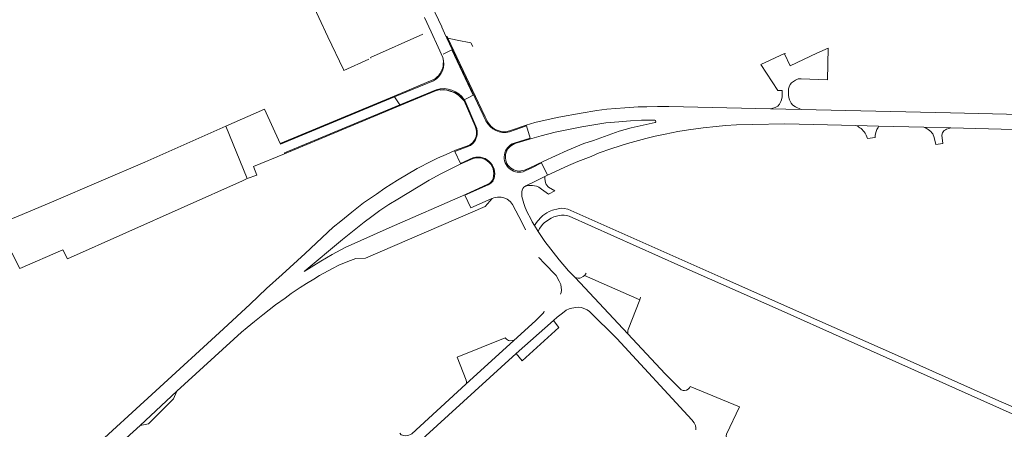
# Model space of a CAD drawing. Extents: x 145000 to 155000, y 457500 to 470000.
# Tile 86 of 196: x 150348 to 150956, y 459847 to 460099. Entities that reach past the tile are written whole.
import ezdxf

# ---------------------------------------------------------------- set-up
doc = ezdxf.new("R2010")
doc.units = 0
doc.header["$LTSCALE"] = 0.2
doc.header["$MEASUREMENT"] = 0
doc.layers.add('kant verharding', color=252, linetype='Continuous', lineweight=0)

msp = doc.modelspace()

# ---------------------------------------------------------------- linework, layer by layer
at = {"layer": 'kant verharding', "lineweight": 0}
for p, q in [((150608.28, 460094.82), (150587.92, 460138.22)), ((150526.25, 460113.81), (150537.99, 460088.77)), ((150601.72, 460091.8), (150597.62, 460100.61)), ((150537.99, 460088.77), (150547.63, 460068.49)), ((150596.63, 460090.3), (150564.24, 460075.9)), ((150610.94, 460089.14), (150611.52, 460087.91)), ((150612.06, 460087.81), (150611.52, 460087.91)), ((150611.52, 460087.91), (150635.61, 460037.01)), ((150627.03, 460056.14), (150612.06, 460087.81)), ((150617.82, 460086.68), (150612.06, 460087.81)), ((150564.24, 460075.9), (150564.56, 460075.65)), ((150819.98, 460078.28), (150820.52, 460078.54)), ((150839.91, 460078.65), (150839.96, 460078.55)), ((150579.24, 460051.75), (150603.25, 460061.66)), ((150508.64, 460022.87), (150579, 460052.14)), ((150579.24, 460051.75), (150582.36, 460046.87)), ((150582.36, 460046.87), (150604.83, 460056.11)), ((150604.37, 460055.51), (150582.67, 460046.39)), ((150635.12, 460039.39), (150627.03, 460056.14)), ((150582.67, 460046.39), (150511.3, 460016.52)), ((150582.36, 460046.87), (150582.67, 460046.39)), ((150621.73, 460049.61), (150621.83, 460049.66)), ((150622.25, 460049.88), (150621.83, 460049.66)), ((150811.3, 460044.39), (150830.27, 460043.85)), ((150474.92, 460033.59), (150488.27, 460001.24)), ((150878.1, 460033.64), (150863.98, 460034.08)), ((150878.1, 460033.64), (150906.07, 460033)), ((150922.62, 460032.53), (150906.07, 460033)), ((150922.62, 460032.53), (151000, 460030.73)), ((150917.75, 460023.01), (150913.31, 460022.34)), ((150673.71, 460003.32), (150672.01, 460002.53)), ((150678.14, 459993.79), (150674.31, 459991.73)), ((150659.98, 459969.76), (150657.92, 459974.01)), ((150665.53, 459972.36), (150667.8, 459968.66)), ((150668.58, 459952.41), (150667.98, 459952.67)), ((150730.58, 459926.42), (150696.55, 459941.57)), ((150817.93, 459919.86), (150755.99, 459947.36)), ((150690.65, 459940.22), (150723.14, 459905.59)), ((150730.58, 459926.42), (150731.11, 459928.15)), ((150652.77, 459901.4), (150666.2, 459913.62)), ((150654.36, 459893.3), (150677.27, 459913.74)), ((150623.28, 459874.45), (150652.77, 459901.4)), ((150444.75, 459870.12), (150422.09, 459848.98)), ((150792.27, 459860.54), (150761.77, 459873.13))]:
    msp.add_line(p, q, dxfattribs=at)
at = {"layer": 'kant verharding', "lineweight": 0, "flags": 128}
for points in [[(150608.34, 460094.68), (150608.28, 460094.82)], [(150610.94, 460089.14), (150608.34, 460094.68)], [(150601.74, 460091.75), (150601.72, 460091.8)], [(150608.93, 460076.07), (150606.14, 460082.3), (150601.74, 460091.75)], [(150612.06, 460087.81), (150611.55, 460088.88), (150610.94, 460089.14)], [(150627.53, 460082.66), (150626.21, 460085.04), (150617.82, 460086.68)], [(150839.96, 460078.55), (150847, 460081.83), (150846.55, 460062.28), (150830.28, 460062.89), (150828.4, 460062.8), (150826.69, 460062.08), (150825.43, 460061.25), (150824.26, 460060.32), (150823.42, 460059.26), (150822.79, 460057.92), (150822.42, 460056.57), (150822.33, 460054.57)], [(150579, 460052.14), (150602.88, 460062.12), (150604.4, 460063.07), (150605.52, 460063.97), (150606.31, 460064.71), (150607.2, 460065.99), (150607.8, 460067.06), (150608.42, 460068.27), (150608.97, 460069.64), (150609.17, 460070.84), (150609.26, 460072.16), (150609.31, 460073.46), (150608.93, 460076.07)], [(150609.15, 460078.12), (150614.56, 460080.8), (150627.79, 460052.82), (150624.95, 460051.4), (150625, 460051.26), (150622.25, 460049.88)], [(150818.56, 460054.59), (150818.53, 460055.64), (150815.8, 460055.66), (150805.31, 460071.68), (150819.91, 460078.43), (150819.98, 460078.28)], [(150839.96, 460078.55), (150823.49, 460070.76), (150819.98, 460078.28)], [(150547.85, 460068.03), (150563.26, 460074.88)], [(150547.63, 460068.49), (150547.81, 460068.11)], [(150547.81, 460068.11), (150547.85, 460068.03)], [(150508.64, 460022.87), (150508.8, 460022.53), (150579.24, 460051.75)], [(150811.3, 460044.39), (150814.11, 460045.11), (150815.8, 460045.98), (150816.77, 460047.17), (150817.68, 460048.83), (150818.12, 460049.92), (150818.43, 460051.66), (150818.56, 460054.59)], [(150822.33, 460054.57), (150822.4, 460052.65), (150822.6, 460051.37), (150823.03, 460049.93), (150823.68, 460048.57), (150824.14, 460047.74), (150824.97, 460046.8), (150825.76, 460046.13), (150826.65, 460045.57), (150830.27, 460043.85)], [(150390.39, 459832.58), (150431.72, 459870.36), (150473.53, 459908.54), (150490.06, 459923.89), (150500.2, 459933.56), (150509.79, 459942.21), (150523.94, 459955.16), (150541.24, 459971.32), (150545.93, 459975.11), (150552.76, 459980.55), (150560.11, 459986.24), (150568.07, 459991.75), (150573.18, 459995.43), (150580.96, 460000.27), (150593.09, 460007.41), (150601.92, 460012.13), (150605.68, 460013.82), (150610.97, 460016.13), (150616.89, 460018.8), (150625.38, 460021.93), (150626.39, 460022.66), (150627.46, 460023.64), (150628.3, 460024.73), (150629.57, 460027.26), (150629.77, 460028.6), (150629.8, 460030.16), (150629.55, 460031.71), (150629.06, 460033.7), (150622.09, 460049.3), (150621.83, 460049.66)], [(150582.36, 460046.87), (150511.31, 460017.07), (150511.3, 460016.52)], [(150622.25, 460049.88), (150622.71, 460049.14), (150629.99, 460032.18), (150630.21, 460030.5), (150630.15, 460028.5), (150629.98, 460027.47), (150629.66, 460026.35), (150629.14, 460025.16), (150628.54, 460024.1), (150627.75, 460023.04), (150626.15, 460021.64), (150616.43, 460018.01), (150619.98, 460010.67), (150627.94, 460014.2)], [(150811.3, 460044.39), (150748.48, 460045.76), (150741.51, 460045.76), (150735, 460045.57), (150729.67, 460045.47), (150721.41, 460045.03), (150710.19, 460044.01), (150704.05, 460043.19), (150694.37, 460041.68), (150680.6, 460039.22), (150674.05, 460037.83), (150665.81, 460035.93), (150660.41, 460034.32), (150650.87, 460030.99), (150648.63, 460030.3), (150646.61, 460030.19), (150645.06, 460030.32), (150643.79, 460030.64), (150641.83, 460031.4), (150640.63, 460031.94), (150638.76, 460033.39), (150637.95, 460034.34), (150636.72, 460036.08), (150635.12, 460039.39)], [(150474.92, 460033.59), (150498.89, 460044.13), (150508.64, 460022.87)], [(150830.27, 460043.85), (150922.39, 460041.94), (151000, 460039.95)], [(150474.92, 460033.59), (150424.94, 460011.46), (150398.05, 460000), (150367.36, 459986.7), (150346.84, 459978.05), (150280.38, 459950.88), (150277.69, 459950.16), (150274.79, 459949.68), (150270.18, 459949.55)], [(150650.26, 460030.15), (150660.67, 460033.89), (150662.97, 460026.32), (150653.06, 460023.18)], [(150653.43, 460022.84), (150662.48, 460025.68), (150669.72, 460027.73), (150678.38, 460029.83), (150686.52, 460031.56), (150694.72, 460033.24), (150709.64, 460035.61), (150717.73, 460036.39), (150724.79, 460036.9), (150731.68, 460037.22), (150739.8, 460037.26), (150740.3, 460037.05), (150740.54, 460036.37), (150740.16, 460035.93), (150730.77, 460033.89), (150725.34, 460032.53), (150717.93, 460030.44), (150702.08, 460024.86), (150696.07, 460022.99), (150685.86, 460018.57), (150671.39, 460012.07), (150662.77, 460008.02), (150659.46, 460006.56)], [(150673.71, 460003.32), (150686.6, 460009.33), (150692.27, 460011.8), (150700.55, 460015.01), (150705.56, 460017.07), (150712.69, 460019.67), (150718.45, 460021.57), (150722.92, 460023), (150734.38, 460026.02), (150740.15, 460027.42), (150746.3, 460028.74), (150754.16, 460030.23), (150760.68, 460031.34), (150769.68, 460032.56), (150777.8, 460033.47), (150783.61, 460034.02), (150790.42, 460034.47), (150800.25, 460034.7), (150820.24, 460035.02), (150863.98, 460034.08)], [(150863.98, 460034.08), (150865.3, 460033.53), (150865.94, 460033.05), (150866.48, 460032.59), (150867.27, 460032.1), (150869.06, 460030.09), (150869.72, 460029.21), (150870.35, 460028.14), (150870.83, 460027.06), (150871.17, 460026.05), (150875.85, 460026.6), (150875.88, 460028.12), (150876.47, 460030.34), (150877.01, 460031.5), (150877.71, 460032.77), (150878.1, 460033.64)], [(150913.31, 460022.34), (150912.46, 460026.63), (150911.52, 460028.8), (150910.96, 460029.56), (150910.23, 460030.32), (150909.51, 460030.98), (150908.62, 460031.5), (150908.01, 460032.01), (150907.36, 460032.3), (150906.74, 460032.66), (150906.07, 460033)], [(150922.62, 460032.53), (150921.44, 460032.18), (150920.01, 460031.83), (150919.3, 460031.44), (150918.54, 460030.9), (150917.98, 460030.16), (150917.56, 460029.44), (150917.19, 460028.15), (150917.75, 460023.01)], [(150511.3, 460016.52), (150492.11, 460008.65), (150494.24, 460003.44), (150488.27, 460001.24)], [(150639.4, 460000.01), (150638.89, 459999.36), (150638.08, 459998.52), (150636.82, 459997.75), (150623.03, 459991.55), (150575.76, 459970.83), (150548.78, 459958.81), (150540.71, 459954.53), (150533.59, 459950.42), (150523.28, 459943.93), (150547, 459963.64), (150560.36, 459974.47), (150565.06, 459977.86), (150570.05, 459981.52), (150575.69, 459985.25), (150581.12, 459988.58), (150600.54, 460000.25), (150607.86, 460004.2), (150619.74, 460010.25), (150626.35, 460013.06)], [(150659.84, 460005.97), (150663.89, 460008.02), (150669.99, 460010.91), (150673.71, 460003.32)], [(150659.65, 459996.47), (150660.18, 459996.91), (150666.59, 460000), (150672.01, 460002.53)], [(150672.01, 460002.53), (150671.91, 460002.08), (150671.95, 460001.25), (150672.11, 459999.93), (150672.43, 459998.8), (150672.89, 459997.72), (150674.15, 459995.93), (150678.14, 459993.79)], [(150342.9, 459955.56), (150347.8, 459945.79), (150374.37, 459957.36), (150377.15, 459951.7), (150485.39, 460000), (150488.27, 460001.24)], [(150640.16, 460000), (150638.9, 459998.63), (150638.07, 459997.97), (150636.99, 459997.35), (150622.62, 459990.97), (150626.2, 459983.28), (150638.86, 459988.82), (150639.45, 459989.04)], [(150659.65, 459996.47), (150659.02, 459996.02), (150658.43, 459995.08), (150658.05, 459994.23), (150657.84, 459993.13), (150657.68, 459991.71), (150657.71, 459990.3), (150658.13, 459988.72), (150659, 459985.91), (150659.9, 459983.48), (150661.1, 459980.66), (150663.27, 459976.41)], [(150674.31, 459991.73), (150669.94, 459994.8), (150668.22, 459995.91), (150666.83, 459996.53), (150665.51, 459996.89), (150664.41, 459997.02), (150663.01, 459997.11), (150661.95, 459997.05), (150660.83, 459996.88), (150659.65, 459996.47)], [(150444.75, 459870.12), (150484.76, 459906.52), (150488.19, 459909.44), (150492.65, 459913.13), (150497.87, 459917.31), (150505.7, 459923.47), (150511.62, 459927.62), (150515.35, 459930.36), (150520.93, 459934.14), (150524.78, 459936.51), (150529.34, 459939.25), (150532.89, 459941.44), (150540.78, 459945.82), (150544.88, 459947.81), (150550.3, 459950.24), (150555.2, 459952.07), (150561.18, 459952.19), (150635.04, 459984.1), (150639.45, 459989.04)], [(150657.92, 459974.01), (150652.02, 459985.25), (150650.83, 459986.86), (150649.59, 459987.95), (150648.69, 459988.51), (150647.35, 459989.15), (150646.05, 459989.58), (150645.03, 459989.79), (150644.08, 459989.9), (150642.7, 459989.84), (150641.55, 459989.7), (150640.55, 459989.46), (150639.45, 459989.04)], [(150686.14, 459982.41), (150683.94, 459982.88), (150682.21, 459982.95), (150680.29, 459982.71), (150676.65, 459981.77), (150674.64, 459980.94), (150673.13, 459980.15), (150670.77, 459978.52), (150669.61, 459977.48), (150667.63, 459975.22), (150666.87, 459974.23), (150665.53, 459972.36)], [(150755.99, 459947.36), (150687.02, 459978.02), (150685.35, 459978.54), (150683.9, 459978.75), (150682.25, 459978.69), (150680.82, 459978.53), (150677.61, 459977.66), (150675.85, 459976.87), (150674.27, 459975.84), (150671.65, 459973.96), (150670.67, 459973.14), (150668.62, 459970.43), (150667.8, 459968.66)], [(151000, 459843.34), (150950.54, 459865.12), (150887.81, 459893.07), (150832.89, 459917.2), (150784.25, 459938.74), (150686.14, 459982.41)], [(150663.27, 459976.41), (150664.23, 459974.53), (150665.53, 459972.36)], [(150667.8, 459968.66), (150671.95, 459962.54), (150680.85, 459951.17), (150686.69, 459944.49), (150690.65, 459940.22)], [(150681.68, 459930.07), (150682.04, 459931.02), (150682.33, 459932.39), (150681.83, 459936.03), (150680.88, 459938.06), (150678.96, 459941.51), (150671.55, 459949.13), (150668.58, 459952.41)], [(150690.65, 459940.22), (150692.55, 459939.96), (150693.5, 459939.9), (150694.3, 459939.97), (150695.69, 459940.8), (150696.55, 459941.57)], [(150696.55, 459941.57), (150696.8, 459941.9), (150697, 459942.32), (150697.48, 459943.04)], [(150723.14, 459905.59), (150723.23, 459907.29), (150723.46, 459908.29), (150730.58, 459926.42)], [(150666.2, 459913.62), (150670.94, 459918.21), (150671.27, 459918.98), (150671.6, 459919.53)], [(150677.27, 459913.74), (150679.64, 459915.82), (150682.79, 459918.37), (150685.25, 459920.12), (150687.06, 459921.03), (150688.72, 459921.42), (150691.12, 459921.82), (150692.83, 459921.91), (150694.58, 459921.77), (150698.06, 459920.28), (150699.53, 459919.34), (150716.42, 459902.65), (150762.79, 459852.57), (150764.12, 459850.6), (150764.91, 459848.89), (150765.17, 459847.57), (150765.11, 459846.41)], [(151000, 459838.46), (150999.41, 459838.72), (150970.14, 459851.93), (150855.58, 459903.15), (150817.93, 459919.86)], [(150677.27, 459913.74), (150680.69, 459909.51), (150658.06, 459888.94), (150654.36, 459893.3)], [(150761.77, 459873.13), (150761.28, 459872.18), (150760.4, 459871.34), (150759.47, 459870.82), (150758.31, 459870.61), (150757.34, 459870.54), (150756.22, 459870.9), (150746.27, 459880.93), (150723.14, 459905.59)], [(150617.78, 459891.14), (150647.48, 459903.06), (150648.23, 459902.25), (150648.83, 459901.82), (150649.55, 459901.43), (150650.32, 459901.15), (150652.02, 459901.41), (150652.77, 459901.4)], [(150486.37, 459660.13), (150499.4, 459671.79), (150589.4, 459752.79), (150590.94, 459754.63), (150591.78, 459756.32), (150592.4, 459758.32), (150592.74, 459760.52), (150592.74, 459762.52), (150592.48, 459764.52), (150591.72, 459766.28), (150590.24, 459768.52), (150562.28, 459800.01), (150560.9, 459802.45), (150560.53, 459804.91), (150560.92, 459807.36), (150561.84, 459809.1), (150563.76, 459810.94), (150654.36, 459893.3)], [(150623.28, 459874.45), (150623.36, 459874.84), (150623.52, 459875.34), (150623.6, 459875.92), (150623.36, 459877), (150617.78, 459891.14)], [(150422.09, 459848.98), (150427.18, 459850.11), (150442.76, 459865.38), (150444.75, 459870.12)], [(150582.41, 459844.29), (150583.32, 459843.28), (150584.92, 459842.81), (150585.99, 459842.65), (150586.94, 459842.72), (150587.92, 459842.96), (150589.13, 459843.4), (150589.83, 459843.92), (150623.28, 459874.45)], [(150828.68, 459812.8), (150825.84, 459808), (150825.18, 459807.16), (150824.17, 459806.46), (150823.29, 459806.1), (150821.62, 459805.99), (150818.61, 459808.02), (150813.32, 459811.99), (150809.64, 459815.03), (150805.52, 459819.05), (150802.18, 459822.16), (150798.53, 459825.87), (150784.88, 459840.68), (150784.22, 459841.69), (150783.95, 459842.69), (150784.14, 459843.74), (150792.27, 459860.54)], [(150375.65, 459807.41), (150383.27, 459813.77), (150391.8, 459821.63), (150422.09, 459848.98)]]:
    msp.add_lwpolyline(points, dxfattribs=at)
at = {"layer": 'kant verharding', "lineweight": 0}
for centre, radius, start, end in [((150597.62, 460072.21), 11.95, 298.09772, 18.85727), ((150608.86, 460039.94), 16.2, 36.84538, 106.08595), ((150647.11, 460042.49), 12.74, 205.50364, 284.28233), ((150656.15, 460014.46), 9.25, 109.52279, 293.48637)]:
    msp.add_arc(centre, radius, start, end, dxfattribs=at)
at = {"layer": 'kant verharding', "lineweight": 0, "extrusion": (0, 0, -1)}
for centre, radius, start, end in [((-150609.39, 460041.38), 15.41, 72.79005, 146.56508), ((-150608.8, 460039.6), 16.36, 84.65546, 142.25994), ((-150656.29, 460014.64), 8.68, 248.55355, 70.76235), ((-150630.78, 460004.43), 9.7, 62.81927, 207.15878), ((-150630.63, 460004.16), 10.4, 75.04665, 203.54578)]:
    msp.add_arc(centre, radius, start, end, dxfattribs=at)

doc.saveas('drawing.dxf')
